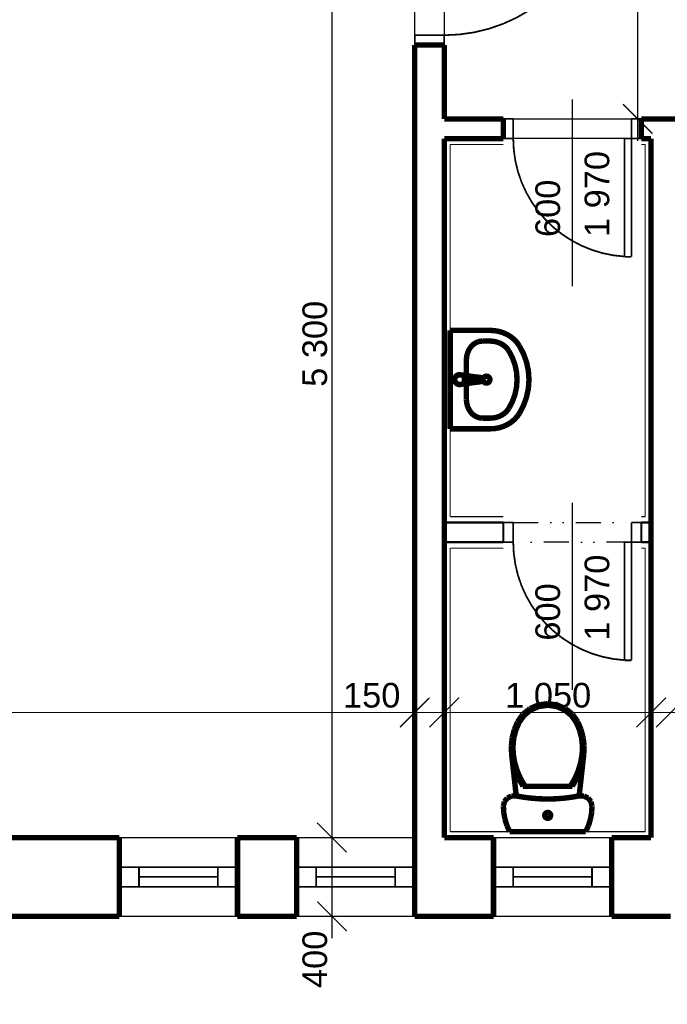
# Model space of a CAD drawing. Extents: x -289843 to 60066, y -44128 to 109843.
# Tile 4 of 61: x -59429 to -56141, y -4015 to 986. Entities that reach past the tile are written whole.
import ezdxf

# ---------------------------------------------------------------- set-up
doc = ezdxf.new("R2010")
doc.units = 0
doc.header["$MEASUREMENT"] = 0
doc.linetypes.add('DĚLICÍ', pattern=[317.5, 127, -63.5, 0, -63.5, 0, -63.5])
for name, color, linetype in [('EXTERIOR_WALLS', 7, 'Continuous'), ('KÓTY', 7, 'Continuous'), ('múry', 7, 'Continuous'), ('SHUTTERS', 7, 'Continuous')]:
    doc.layers.add(name, color=color, linetype=linetype)
doc.styles.add('GENERATED_STYLE_1', font='arial.ttf')
doc.dimstyles.new('Dimstyle_D87F', dxfattribs={"dimtxt": 125, "dimasz": 142.5, "dimexe": 0.18, "dimexo": 0.3, "dimgap": 0.09, "dimtad": 1, "dimdec": 0, "dimzin": 0, "dimdsep": 46, "dimtxsty": 'GENERATED_STYLE_1', "dimblk": 'ARROWHEAD_6', "dimblk1": 'ARROWHEAD_6', "dimblk2": 'ARROWHEAD_6', "dimcen": 0.09, "dimclrd": 124, "dimclre": 124, "dimclrt": 124, "dimadec": 0, "dimazin": 0, "dimtfac": 1, "dimtdec": 4, "dimtmove": 0, "dimatfit": 0, "dimfxl": 0, "dimtolj": 1, "dimtzin": 0, "dimarcsym": 0})
doc.dimstyles.new('Dimstyle_DAEE', dxfattribs={"dimtxt": 125, "dimasz": 142.5, "dimexe": 0.18, "dimexo": 0, "dimgap": 0.09, "dimtad": 1, "dimdec": 0, "dimzin": 0, "dimdsep": 46, "dimtxsty": 'GENERATED_STYLE_1', "dimblk": 'ARROWHEAD_6', "dimblk1": 'ARROWHEAD_6', "dimblk2": 'ARROWHEAD_6', "dimcen": 0.09, "dimse1": 1, "dimse2": 1, "dimclrd": 124, "dimclre": 124, "dimclrt": 124, "dimadec": 0, "dimazin": 0, "dimtfac": 1, "dimtdec": 4, "dimtmove": 0, "dimatfit": 0, "dimfxl": 0, "dimtolj": 1, "dimtzin": 0, "dimarcsym": 0})

# ---------------------------------------------------------------- blocks, each defined once
blk = doc.blocks.new('Basin_01_70_1251')
at = {"layer": 'EXTERIOR_WALLS', "color": 0, "linetype": 'ByBlock', "const_width": 27.5}
for points in [[(-250, 0), (-250, -203.6)], [(250, 0), (-250, 0)], [(250, 0), (250, -203.6)], [(-23.9, -48.7), (-23.8, -43.7)], [(-21, -89), (-23.9, -48.7)], [(21, -89), (23.9, -48.7)], [(23.9, -48.7), (23.8, -43.7)], [(-99, -82), (-117.9, -83.6), (-136, -88.2), (-152.7, -95.7), (-167.3, -105.7), (-179.4, -118), (-188.3, -132), (-193.8, -147.1), (-195.7, -162.9)], [(-99, -82), (-99, -82.1)], [(99, -82.1), (-99, -82.1)], [(-17.7, -98.5), (-11.1, -151.5)], [(-13.6, -86.8), (-13.6, -72)], [(-13.6, -72), (13.6, -72)], [(-13.6, -72.7), (13.6, -72.7)], [(11.1, -151.5), (17.7, -98.5)], [(13.6, -72), (13.6, -86.8)], [(195.7, -162.9), (193.8, -147.1), (188.3, -132), (179.4, -118), (167.3, -105.7), (152.7, -95.7), (136, -88.2), (117.9, -83.6), (99, -82)], [(-195.7, -162.9), (-195.7, -203.6)], [(195.7, -162.9), (195.7, -203.6)], [(-250, -203.6), (-248.6, -226.2), (-244.6, -248.3), (-237.9, -269.6), (-228.8, -289.7), (-217.3, -308.3), (-203.6, -325), (-188.1, -339.5), (-171, -351.6)], [(-195.7, -203.6), (-194.8, -218.1), (-192.2, -232.2), (-187.9, -245.9), (-182.1, -258.7), (-174.7, -270.6), (-166, -281.3), (-156.1, -290.6), (-145.1, -298.3)], [(145.1, -298.3), (156.1, -290.6), (166, -281.3), (174.7, -270.6), (182.1, -258.7), (187.9, -245.9), (192.2, -232.2), (194.8, -218.1), (195.7, -203.6)], [(171, -351.6), (188.1, -339.5), (203.6, -325), (217.3, -308.3), (228.8, -289.7), (237.9, -269.6), (244.6, -248.3), (248.6, -226.2), (250, -203.6)], [(-145.1, -298.3), (-110.8, -316.1), (-74.9, -329), (-37.7, -336.8), (0, -339.4), (37.7, -336.8), (74.9, -329), (110.8, -316.1), (145.1, -298.3)], [(-171, -351.6), (-130.6, -372.5), (-88.2, -387.7), (-44.5, -396.9), (0, -400), (44.5, -396.9), (88.2, -387.7), (130.6, -372.5), (171, -351.6)]]:
    blk.add_lwpolyline(points, dxfattribs=at)
for points in [[(23.4, -55.9, 1.44727), (-23.4, -55.9)], [(23.8, -43.8, 0.869741), (-23.8, -43.7)], [(-21, -88.3, 0.913612), (21, -88.3)], [(-21, -89, 0.913612), (21, -89)], [(-13.6, -86.8, 1), (13.6, -86.8)], [(-11.1, -151.5, 0.882566), (11.1, -151.5)]]:
    blk.add_lwpolyline(points, format="xyb", dxfattribs=at)
blk.add_lwpolyline([(-17.5, -184.1, 1), (17.5, -184.1, 1)], format="xyb", close=True, dxfattribs=at)
blk = doc.blocks.new('WC_LT_70_1252')
at = {"layer": 'EXTERIOR_WALLS', "color": 0, "linetype": 'ByBlock', "const_width": 27.5}
for points in [[(-193.2, 650), (-207, 619.2)], [(193.2, 650), (-193.2, 650)], [(207, 619.2), (193.2, 650)], [(-216.9, 587.1), (-223, 554)], [(-207, 619.2), (-216.9, 587.1)], [(216.9, 587.1), (207, 619.2)], [(223, 554), (216.9, 587.1)], [(-223, 554), (-225, 520.5)], [(225, 520.5), (223, 554)], [(-225, 520.5), (-219.8, 497.8)], [(-219.8, 497.8), (-205, 479.5)], [(205, 479.5), (219.8, 497.8)], [(219.8, 497.8), (225, 520.5)], [(-205, 479.5), (-183.7, 469.1)], [(-183.7, 469.1), (-159.8, 468.6)], [(-159.8, 468.6), (-183.1, 257)], [(159.8, 468.6), (120.2, 475.4), (80.3, 480.3), (40.2, 483.3), (0, 484.3), (-40.2, 483.3), (-80.3, 480.3), (-120.2, 475.4), (-159.8, 468.6)], [(159.8, 468.6), (183.7, 469.1)], [(183.1, 257), (159.8, 468.6)], [(183.7, 469.1), (205, 479.5)], [(-124.9, 419.3), (-146.5, 381.4)], [(-115.1, 419.3), (-137.4, 381.4)], [(124.9, 419.3), (-124.9, 419.3)], [(137.4, 381.4), (115.1, 419.3)], [(146.5, 381.4), (124.9, 419.3)], [(-163.6, 341.4), (-175.8, 299.7)], [(-154.9, 341.2), (-167.5, 299.2)], [(-146.5, 381.4), (-163.6, 341.4)], [(-137.4, 381.4), (-154.9, 341.2)], [(154.9, 341.2), (137.4, 381.4)], [(163.6, 341.4), (146.5, 381.4)], [(167.5, 299.2), (154.9, 341.2)], [(175.8, 299.7), (163.6, 341.4)], [(-175.8, 299.7), (-183.1, 257)], [(-167.5, 299.2), (-174.9, 256.1)], [(174.9, 256.1), (167.5, 299.2)], [(183.1, 257), (175.8, 299.7)], [(-183.1, 257), (-184.7, 214.7)], [(-174.9, 256.1), (-176.4, 215)], [(176.4, 215), (174.9, 256.1)], [(184.7, 214.7), (183.1, 257)], [(-184.7, 214.7), (-180.1, 172.6)], [(-176.4, 215), (-172, 174)], [(172, 174), (176.4, 215)], [(180.1, 172.6), (184.7, 214.7)], [(-180.1, 172.6), (-169.4, 131.6)], [(-172, 174), (-161.6, 134.1)], [(161.6, 134.1), (172, 174)], [(169.4, 131.6), (180.1, 172.6)], [(-169.4, 131.6), (-152.9, 92.4)], [(-161.6, 134.1), (-145.5, 96)], [(-152.9, 92.4), (-126.3, 54.4)], [(-145.5, 96), (-120.2, 59.8)], [(120.2, 59.8), (145.5, 96)], [(126.3, 54.4), (152.9, 92.4)], [(145.5, 96), (161.6, 134.1)], [(152.9, 92.4), (169.4, 131.6)], [(-126.3, 54.4), (-90, 25)], [(-120.2, 59.8), (-85.6, 31.8)], [(85.6, 31.8), (120.2, 59.8)], [(90, 25), (126.3, 54.4)], [(-90, 25), (-46.8, 6.4)], [(-85.6, 31.8), (-44.5, 14.1)], [(-46.8, 6.4), (0, 0)], [(-44.5, 14.1), (0, 8)], [(0, 8), (44.5, 14.1)], [(0, 0), (46.8, 6.4)], [(44.5, 14.1), (85.6, 31.8)], [(46.8, 6.4), (90, 25)]]:
    blk.add_lwpolyline(points, dxfattribs=at)
blk.add_lwpolyline([(-15, 567.4, 1), (15, 567.4, 1)], format="xyb", close=True, dxfattribs=at)
blk = doc.blocks.new('*D386')
at = {"layer": 'KÓTY', "color": 124, "linetype": 'Continuous', "transparency": 16777216, "const_width": 6.17}
for points in [[(-56365.9, 2107.2), (-56215.9, 1957.2)], [(-55990.9, 2032.2), (-56431.5, 2032.2)], [(-56290.9, 482.2), (-56290.9, 2032.2)], [(-56365.9, 557.2), (-56215.9, 407.2)], [(-55990.9, 482.2), (-56431.5, 482.2)], [(-56290.9, 369.7), (-56290.9, 482.2)]]:
    blk.add_lwpolyline(points, dxfattribs=at)
at = {"layer": 'KÓTY', "color": 124, "transparency": 16777216, "style": 'GENERATED_STYLE_1', "oblique": 0}
for s, p in [('100', (-56136.7, 1797.7)), ('1\xa0550', (-56315.9, 1041.1))]:
    blk.add_text(s, height=125, rotation=90, dxfattribs=at).set_placement(p)
blk = doc.blocks.new('ARROWHEAD_6')
at = {"color": 0, "linetype": 'Continuous'}
for p, q in [((-0.5, -0.5), (0.5, 0.5)), ((0, 0), (-1, 0))]:
    blk.add_line(p, q, dxfattribs=at)
blk = doc.blocks.new('*D444')
at = {"layer": 'KÓTY', "color": 124, "linetype": 'Continuous', "transparency": 16777216, "const_width": 6.17}
for points in [[(-64398, -2457.4), (-64548, -2607.4)], [(-57348, -2457.4), (-57498, -2607.4)], [(-64473, -2532.4), (-57423, -2532.4)]]:
    blk.add_lwpolyline(points, dxfattribs=at)
at = {"layer": 'KÓTY', "color": 124, "transparency": 16777216, "style": 'GENERATED_STYLE_1', "oblique": 0}
for s, p in [('7\xa0050', (-61308.7, -2507.4)), ('150', (-57787.2, -2507.4))]:
    blk.add_text(s, height=125, dxfattribs=at).set_placement(p)
blk = doc.blocks.new('*D445')
at = {"layer": 'KÓTY', "color": 124, "linetype": 'Continuous', "transparency": 16777216, "const_width": 6.17}
for points in [[(-57348, -2457.4), (-57498, -2607.4)], [(-57198, -2457.4), (-57348, -2607.4)], [(-57423, -2532.4), (-57273, -2532.4)]]:
    blk.add_lwpolyline(points, dxfattribs=at)
blk = doc.blocks.new('*D446')
at = {"layer": 'KÓTY', "color": 124, "linetype": 'Continuous', "transparency": 16777216, "const_width": 6.17}
for points in [[(-57198, -2457.4), (-57348, -2607.4)], [(-56148, -2457.4), (-56298, -2607.4)], [(-57273, -2532.4), (-56223, -2532.4)]]:
    blk.add_lwpolyline(points, dxfattribs=at)
at = {"layer": 'KÓTY', "color": 124, "transparency": 16777216, "style": 'GENERATED_STYLE_1', "oblique": 0}
blk.add_text('1\xa0050', height=125, dxfattribs=at).set_placement((-56964, -2507.4))
blk = doc.blocks.new('*D447')
at = {"layer": 'KÓTY', "color": 124, "linetype": 'Continuous', "transparency": 16777216, "const_width": 6.17}
for points in [[(-56148, -2457.4), (-56298, -2607.4)], [(-56048, -2457.4), (-56198, -2607.4)], [(-56223, -2532.4), (-56123, -2532.4)]]:
    blk.add_lwpolyline(points, dxfattribs=at)
blk = doc.blocks.new('*D448')
at = {"layer": 'KÓTY', "color": 124, "linetype": 'Continuous', "transparency": 16777216, "const_width": 6.17}
for points in [[(-56048, -2457.4), (-56198, -2607.4)], [(-53798, -2457.4), (-53948, -2607.4)], [(-56123, -2532.4), (-53873, -2532.4)]]:
    blk.add_lwpolyline(points, dxfattribs=at)
at = {"layer": 'KÓTY', "color": 124, "transparency": 16777216, "style": 'GENERATED_STYLE_1', "oblique": 0}
for s, p in [('100', (-56048, -2507.4)), ('2\xa0250', (-55069.4, -2507.4)), ('150', (-54064.4, -2508))]:
    blk.add_text(s, height=125, dxfattribs=at).set_placement(p)
blk = doc.blocks.new('*D508')
at = {"layer": 'KÓTY', "color": 124, "linetype": 'Continuous', "transparency": 16777216, "const_width": 6.17}
for points in [[(-57918.2, -3092.8), (-57768.2, -3242.8)], [(-57843.2, -3567.8), (-57843.2, -3167.8)], [(-57918.2, -3492.8), (-57768.2, -3642.8)], [(-57843.2, -3680.3), (-57843.2, -3567.8)]]:
    blk.add_lwpolyline(points, dxfattribs=at)
at = {"layer": 'KÓTY', "color": 124, "transparency": 16777216, "style": 'GENERATED_STYLE_1', "oblique": 0}
blk.add_text('400', height=125, rotation=90, dxfattribs=at).set_placement((-57868.2, -3932.1))
blk = doc.blocks.new('*D509')
at = {"layer": 'KÓTY', "color": 124, "linetype": 'Continuous', "transparency": 16777216, "const_width": 6.17}
for points in [[(-57918.2, 2207.2), (-57768.2, 2057.2)], [(-57843.2, -3167.8), (-57843.2, 2132.2)], [(-57918.2, -3092.8), (-57768.2, -3242.8)]]:
    blk.add_lwpolyline(points, dxfattribs=at)
at = {"layer": 'KÓTY', "color": 124, "transparency": 16777216, "style": 'GENERATED_STYLE_1', "oblique": 0}
for s, p in [('150', (-57868.2, 1767.9)), ('5\xa0300', (-57868.2, -878.6))]:
    blk.add_text(s, height=125, rotation=90, dxfattribs=at).set_placement(p)
blk = doc.blocks.new('*D559')
at = {"layer": 'KÓTY', "color": 124, "linetype": 'Continuous', "transparency": 16777216, "const_width": 6.17}
for points in [[(-54219.5, -3092.8), (-54069.5, -3242.8)], [(-54003.9, -3167.8), (-54285.2, -3167.8)], [(-54144.5, -3567.8), (-54144.5, -3167.8)], [(-54219.5, -3492.8), (-54069.5, -3642.8)], [(-54003.9, -3567.8), (-54285.2, -3567.8)], [(-54144.5, -3680.3), (-54144.5, -3567.8)]]:
    blk.add_lwpolyline(points, dxfattribs=at)
at = {"layer": 'KÓTY', "color": 124, "transparency": 16777216, "style": 'GENERATED_STYLE_1', "oblique": 0}
blk.add_text('400', height=125, rotation=90, dxfattribs=at).set_placement((-54169.5, -3496.9))
blk = doc.blocks.new('*D560')
at = {"layer": 'KÓTY', "color": 124, "linetype": 'Continuous', "transparency": 16777216, "const_width": 6.17}
for points in [[(-54219.5, 457.2), (-54069.5, 307.2)], [(-54144.5, 382.2), (-54144.5, 482.2)], [(-54003.9, 382.2), (-54285.2, 382.2)], [(-54144.5, -3167.8), (-54144.5, 382.2)], [(-54219.5, -3092.8), (-54069.5, -3242.8)], [(-54003.9, -3167.8), (-54285.2, -3167.8)]]:
    blk.add_lwpolyline(points, dxfattribs=at)
at = {"layer": 'KÓTY', "color": 124, "transparency": 16777216, "style": 'GENERATED_STYLE_1', "oblique": 0}
for s, p in [('100', (-54169.5, 17.9)), ('3\xa0550', (-54169.5, -1753.6))]:
    blk.add_text(s, height=125, rotation=90, dxfattribs=at).set_placement(p)
blk = doc.blocks.new('*D561')
at = {"layer": 'KÓTY', "color": 124, "linetype": 'Continuous', "transparency": 16777216, "const_width": 6.17}
for points in [[(-54219.5, 557.2), (-54069.5, 407.2)], [(-54003.9, 482.2), (-54285.2, 482.2)], [(-54219.5, 457.2), (-54069.5, 307.2)], [(-54144.5, 382.2), (-54144.5, 482.2)]]:
    blk.add_lwpolyline(points, dxfattribs=at)
blk = doc.blocks.new('*D562')
at = {"layer": 'KÓTY', "color": 124, "linetype": 'Continuous', "transparency": 16777216, "const_width": 6.17}
for points in [[(-54069.5, 757.2), (-54219.5, 907.2)], [(-54144.5, 832.2), (-54144.5, 944.7)], [(-54003.9, 832.2), (-54285.2, 832.2)], [(-54144.5, 482.2), (-54144.5, 832.2)], [(-54219.5, 557.2), (-54069.5, 407.2)], [(-54003.9, 482.2), (-54285.2, 482.2)]]:
    blk.add_lwpolyline(points, dxfattribs=at)
at = {"layer": 'KÓTY', "color": 124, "transparency": 16777216, "style": 'GENERATED_STYLE_1', "oblique": 0}
blk.add_text('350', height=125, rotation=90, dxfattribs=at).set_placement((-54169.5, 537.3))
blk = doc.blocks.new('*D618')
at = {"layer": 'Defpoints', "color": 0, "linetype": 'Continuous', "lineweight": 0, "transparency": 16777216}
for p in [(-64873, -3567.8), (-27223, -3567.8), (-27223, -7096.6)]:
    blk.add_point(p, dxfattribs=at)
at = {"layer": 'KÓTY', "color": 124, "linetype": 'Continuous', "lineweight": -2, "transparency": 16777216}
for p, q in [((-64873, -3568.1), (-64873, -7096.8)), ((-27223, -3568.1), (-27223, -7096.8)), ((-64730.5, -7096.6), (-27365.5, -7096.6))]:
    blk.add_line(p, q, dxfattribs=at)
at = {"layer": 'KÓTY', "color": 124, "linetype": 'Continuous', "lineweight": -2, "transparency": 16777216, "xscale": 142.5, "yscale": 142.5, "zscale": 142.5, "rotation": 180}
blk.add_blockref('ARROWHEAD_6', (-64873, -7096.6), dxfattribs=at)
at = {"layer": 'KÓTY', "color": 124, "linetype": 'Continuous', "lineweight": -2, "transparency": 16777216, "xscale": 142.5, "yscale": 142.5, "zscale": 142.5}
blk.add_blockref('ARROWHEAD_6', (-27223, -7096.6), dxfattribs=at)
at = {"layer": 'KÓTY', "color": 124, "linetype": 'Continuous', "transparency": 16777216, "insert": (-46048, -7032.7), "char_height": 125, "attachment_point": 5, "style": 'GENERATED_STYLE_1'}
blk.add_mtext('\\A1;37650', dxfattribs=at)
blk = doc.blocks.new('D1_Metal_70_579')
at = {"color": 0, "linetype": 'ByBlock', "const_width": 8.82}
blk.add_lwpolyline([(265, 599, 0.39722), (-300, 0)], format="xyb", dxfattribs=at)
for points in [[(300, 600), (265, 600)], [(265, 600), (265, 0)], [(300, 0), (300, 600)], [(-350, 0), (-300, 0)], [(-300, 0), (-300, -100)], [(265, 0), (300, 0)], [(350, 0), (300, 0)], [(300, 0), (300, -100)], [(-300, -100), (-350, -100)], [(300, -100), (350, -100)]]:
    blk.add_lwpolyline(points, dxfattribs=at)
blk = doc.blocks.new('Značka_okna-dveří_-_70_1291')
at = {"color": 154, "linetype": 'Continuous', "const_width": 7}
blk.add_lwpolyline([(0, -850), (0, 100)], dxfattribs=at)
at = {"color": 154, "style": 'GENERATED_STYLE_1'}
for tag, p in [('AC_WIDO_A_SIZE', (-62.5, -600)), ('AC_WIDO_B_SIZE', (187.5, -600))]:
    blk.add_attdef(tag, p, '', height=125, rotation=90, dxfattribs=at)
blk = doc.blocks.new('D1_Metal_70_582')
at = {"color": 0, "linetype": 'ByBlock', "const_width": 8.82}
blk.add_lwpolyline([(365, 799.2, 0.401453), (-400, 0)], format="xyb", dxfattribs=at)
for points in [[(400, 800), (365, 800)], [(365, 800), (365, 0)], [(400, 0), (400, 800)], [(-450, 0), (-400, 0)], [(-400, 0), (-400, -150)], [(365, 0), (400, 0)], [(450, 0), (400, 0)], [(400, 0), (400, -150)], [(-400, -150), (-450, -150)], [(400, -150), (450, -150)]]:
    blk.add_lwpolyline(points, dxfattribs=at)
blk = doc.blocks.new('W_Pivot_Hung_70_1004')
at = {"color": 0, "linetype": 'ByBlock', "const_width": 8.82}
for points in [[(-300, 0), (300, 0)], [(-200, 0), (-200, -100)], [(200, 0), (200, -100)], [(-200, -50), (200, -50)], [(-200, -50), (200, -50)], [(-300, -100), (300, -100)]]:
    blk.add_lwpolyline(points, dxfattribs=at)
blk = doc.blocks.new('W_Pivot_Hung_70_1007')
at = {"color": 0, "linetype": 'ByBlock', "const_width": 8.82}
for points in [[(-300, 0), (300, 0)], [(-200, 0), (-200, -100)], [(200, 0), (200, -100)], [(-200, -50), (200, -50)], [(-200, -50), (200, -50)], [(-300, -100), (300, -100)]]:
    blk.add_lwpolyline(points, dxfattribs=at)
blk = doc.blocks.new('W_Pivot_Hung_70_1008')
at = {"color": 0, "linetype": 'ByBlock', "const_width": 8.82}
for points in [[(-300, 0), (300, 0)], [(-200, 0), (-200, -100)], [(200, 0), (200, -100)], [(-200, -50), (200, -50)], [(-200, -50), (200, -50)], [(-300, -100), (300, -100)]]:
    blk.add_lwpolyline(points, dxfattribs=at)
blk = doc.blocks.new('DIM_2016', base_point=(-56290.9, 2032.2))
at = {"layer": 'KÓTY', "color": 124, "linetype": 'Continuous'}
dim = blk.add_linear_dim(base=(-56290.9, 2032.2), p1=(-56273, 482.2), p2=(-55798, 2032.2), angle=90, dimstyle='Dimstyle_D87F', dxfattribs=at)
dim.commit()
dim.dimension.update_dxf_attribs({"geometry": '*D386', "text_midpoint": (-56378.4, 1089.3), "text_rotation": 90})
blk = doc.blocks.new('DIM_2022', base_point=(-64473, -2532.4))
at = {"layer": 'KÓTY', "color": 124, "linetype": 'Continuous'}
for p1, p2, picture, middle in [((-64473, 4707.2), (-57423, -3567.8), '*D444', (-61260.5, -2444.9)), ((-56123, -3167.8), (-53873, -1367.8), '*D448', (-55021.2, -2444.9)), ((-57273, -3167.8), (-56223, -3567.8), '*D446', (-56915.8, -2444.9)), ((-57423, -3567.8), (-57273, -3167.8), '*D445', (-57739, -2444.9)), ((-56223, -3567.8), (-56123, -3167.8), '*D447', (-55999.7, -2444.9))]:
    dim = blk.add_linear_dim(base=(-64473, -2532.4), p1=p1, p2=p2, dimstyle='Dimstyle_DAEE', dxfattribs=at)
    dim.commit()
    dim.dimension.update_dxf_attribs({"geometry": picture, "text_midpoint": middle})
blk = doc.blocks.new('DIM_2036', base_point=(-57843.2, -3167.8))
at = {"layer": 'KÓTY', "color": 124, "linetype": 'Continuous'}
dim = blk.add_linear_dim(base=(-57843.2, -3167.8), p1=(-59298, -3167.8), p2=(-63060.5, 2132.2), angle=90, dimstyle='Dimstyle_DAEE', dxfattribs=at)
dim.commit()
dim.dimension.update_dxf_attribs({"geometry": '*D509', "text_midpoint": (-57930.7, -830.3), "text_rotation": 90})
dim = blk.add_aligned_dim(p1=(-59298, -3567.8), p2=(-59298, -3167.8), distance=-1454.8, dimstyle='Dimstyle_DAEE', dxfattribs=at)
dim.commit()
dim.dimension.update_dxf_attribs({"geometry": '*D508', "text_midpoint": (-57930.7, -3883.9), "text_rotation": 90})
blk = doc.blocks.new('DIM_2046', base_point=(-54144.5, -3167.8))
at = {"layer": 'KÓTY', "color": 124, "linetype": 'Continuous'}
for p1, p2, picture, middle in [((-55573, 482.2), (-53873, 832.2), '*D562', (-54232, 585.5)), ((-59298, -3167.8), (-55573, 382.2), '*D560', (-54232, -1705.3))]:
    dim = blk.add_linear_dim(base=(-54144.5, -3167.8), p1=p1, p2=p2, angle=90, dimstyle='Dimstyle_D87F', dxfattribs=at)
    dim.commit()
    dim.dimension.update_dxf_attribs({"geometry": picture, "text_midpoint": middle, "text_rotation": 90})
for p1, p2, distance, picture, middle in [((-55573, 382.2), (-55573, 482.2), -1428.4, '*D561', (-54232, 66.1)), ((-59298, -3567.8), (-59298, -3167.8), -5153.4, '*D559', (-54232, -3448.7))]:
    dim = blk.add_aligned_dim(p1=p1, p2=p2, distance=distance, dimstyle='Dimstyle_D87F', dxfattribs=at)
    dim.commit()
    dim.dimension.update_dxf_attribs({"geometry": picture, "text_midpoint": middle, "text_rotation": 90})

msp = doc.modelspace()

# ---------------------------------------------------------------- linework, layer by layer
at = {"color": 154, "linetype": 'Continuous', "lineweight": 0, "const_width": 7}
for points in [[(-57423, -3167.8), (-58023, -3167.8)], [(-56423, -3167.8), (-57023, -3167.8)], [(-58023, -3567.8), (-57423, -3567.8)], [(-57023, -3567.8), (-56423, -3567.8)]]:
    msp.add_lwpolyline(points, dxfattribs=at)
at = {"layer": 'múry', "color": 7, "linetype": 'Continuous'}
for p, q in [((-57423, 907.2), (-57423, 1707.2)), ((-57273, 1707.2), (-57273, 907.2)), ((-56923, 482.2), (-56323, 482.2)), ((-56323, 382.2), (-56923, 382.2))]:
    msp.add_line(p, q, dxfattribs=at)
at = {"layer": 'múry', "color": 7, "linetype": 'DĚLICÍ'}
for p, q in [((-56923, -1567.8), (-56323, -1567.8)), ((-56323, -1667.8), (-56923, -1667.8))]:
    msp.add_line(p, q, dxfattribs=at)
at = {"layer": 'múry', "color": 7, "linetype": 'Continuous', "lineweight": 0}
for points, const_width in [([(-57423, 857.2), (-57273, 857.2)], 27.5), ([(-57423, 857.2), (-57423, -3167.8)], 27.5), ([(-57273, 482.2), (-57273, 857.2)], 27.5), ([(-56973, 482.2), (-57273, 482.2)], 27.5), ([(-56973, 482.2), (-56973, 382.2)], 27.5), ([(-56273, 482.2), (-56273, 382.2)], 27.5), ([(-55623, 482.2), (-56273, 482.2)], 27.5), ([(-57273, 382.2), (-56973, 382.2)], 27.5), ([(-57273, -3167.8), (-57273, 382.2)], 27.5), ([(-56273, 382.2), (-56223, 382.2)], 27.5), ([(-56223, 382.2), (-56223, -3167.8)], 27.5), ([(-56973, -1567.8), (-57273, -1567.8)], 11), ([(-57273, -1567.8), (-57273, -1667.8)], 11), ([(-56973, -1567.8), (-56973, -1667.8)], 11), ([(-56273, -1567.8), (-56273, -1667.8)], 11), ([(-56223, -1567.8), (-56273, -1567.8)], 11), ([(-56223, -1667.8), (-56223, -1567.8)], 11), ([(-57273, -1667.8), (-56973, -1667.8)], 11), ([(-56273, -1667.8), (-56223, -1667.8)], 11), ([(-58923, -3167.8), (-60423, -3167.8)], 27.5), ([(-58923, -3567.8), (-58923, -3167.8)], 27.5), ([(-58323, -3167.8), (-58923, -3167.8)], 7), ([(-58323, -3567.8), (-58323, -3167.8)], 27.5), ([(-58023, -3167.8), (-58323, -3167.8)], 27.5), ([(-58023, -3567.8), (-58023, -3167.8)], 27.5), ([(-57423, -3567.8), (-57423, -3167.8)], 27.5), ([(-57023, -3167.8), (-57273, -3167.8)], 27.5), ([(-57023, -3567.8), (-57023, -3167.8)], 27.5), ([(-56423, -3567.8), (-56423, -3167.8)], 27.5), ([(-56223, -3167.8), (-56423, -3167.8)], 27.5), ([(-60423, -3567.8), (-58923, -3567.8)], 27.5), ([(-58923, -3567.8), (-58323, -3567.8)], 7), ([(-58323, -3567.8), (-58023, -3567.8)], 27.5), ([(-57423, -3567.8), (-57023, -3567.8)], 27.5), ([(-56423, -3567.8), (-56123, -3567.8)], 27.5)]:
    msp.add_lwpolyline(points, dxfattribs=dict(at, const_width=const_width))
at = {"layer": 'SHUTTERS', "color": 7, "linetype": 'Continuous', "const_width": 6}
for points in [[(-57243, -1537.8), (-57243, 352.2)], [(-56973, 352.2), (-57243, 352.2)], [(-56253, 352.2), (-56273, 352.2)], [(-56253, -1537.8), (-56253, 352.2)], [(-56973, -1537.8), (-57243, -1537.8)], [(-56253, -1537.8), (-56273, -1537.8)], [(-57243, -3137.8), (-57243, -1697.8)], [(-56973, -1697.8), (-57243, -1697.8)], [(-56253, -1697.8), (-56273, -1697.8)], [(-56253, -3137.8), (-56253, -1697.8)], [(-57243, -3137.8), (-56253, -3137.8)]]:
    msp.add_lwpolyline(points, dxfattribs=at)

# ---------------------------------------------------------------- block references
at = {"layer": 'EXTERIOR_WALLS', "color": 7, "linetype": 'Continuous', "xscale": -1, "rotation": 90}
msp.add_blockref('Basin_01_70_1251', (-57243, -842), dxfattribs=at)
at = {"layer": 'EXTERIOR_WALLS', "color": 7, "linetype": 'Continuous', "rotation": 180}
msp.add_blockref('WC_LT_70_1252', (-56748, -2487.8), dxfattribs=at)
at = {"layer": 'KÓTY', "color": 7, "linetype": 'Continuous'}
for name, p in [('DIM_2036', (-57843.2, -3167.8)), ('DIM_2016', (-56290.9, 2032.2)), ('DIM_2022', (-64473, -2532.4)), ('DIM_2046', (-54144.5, -3167.8))]:
    msp.add_blockref(name, p, dxfattribs=at)
at = {"layer": 'múry', "color": 7, "linetype": 'Continuous', "lineweight": 0, "xscale": -1}
for name, p, rotation in [('D1_Metal_70_582', (-57273, 1307.2), 270), ('D1_Metal_70_579', (-56623, 382.2), 180), ('D1_Metal_70_579', (-56623, -1667.8), 180), ('W_Pivot_Hung_70_1004', (-58623, -3417.8), 180), ('W_Pivot_Hung_70_1007', (-57723, -3417.8), 180), ('W_Pivot_Hung_70_1008', (-56723, -3417.8), 180)]:
    msp.add_blockref(name, p, dxfattribs=dict(at, rotation=rotation))
at = {"layer": 'múry', "color": 7, "linetype": 'Continuous', "lineweight": 0}
for p in [(-56623, 482.2), (-56623, -1567.8)]:
    msp.add_blockref('Značka_okna-dveří_-_70_1291', p, dxfattribs=at).add_auto_attribs({'AC_WIDO_A_SIZE': '600', 'AC_WIDO_B_SIZE': '1\xa0970'})

# ---------------------------------------------------------------- dimensions: what is measured, and where the dimension line sits
at = {"layer": 'KÓTY', "color": 7, "linetype": 'Continuous'}
dim = msp.add_aligned_dim(p1=(-64873, -3567.8), p2=(-27223, -3567.8), distance=-3528.8, dimstyle='Dimstyle_D87F', dxfattribs=at)
dim.commit()
dim.dimension.update_dxf_attribs({"geometry": '*D618', "text_midpoint": (-46048, -7032.7)})

doc.saveas('drawing.dxf')
